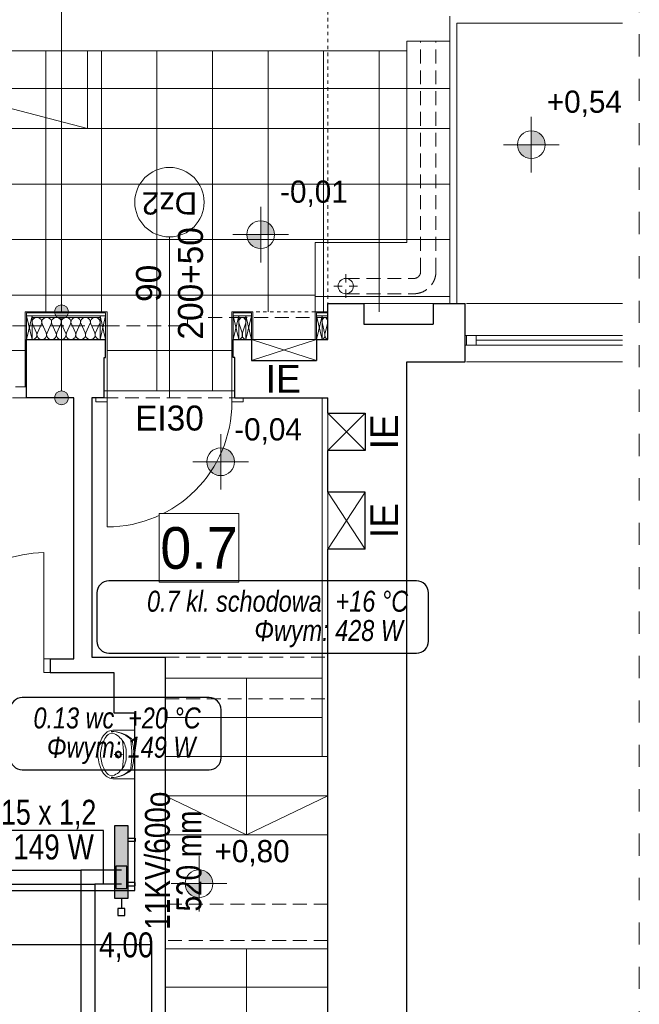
# Model space of a CAD drawing. Extents: x -440864 to -355682, y 13652 to 155872.
# Tile 40 of 179: x -417484 to -413019, y 32302 to 39398. Entities that reach past the tile are written whole.
import ezdxf
from ezdxf.lldxf.tags import DXFTag

# ---------------------------------------------------------------- set-up
doc = ezdxf.new("R2010")
doc.units = 0
doc.header["$MEASUREMENT"] = 0
doc.set_wipeout_variables(frame=1)
for name, pattern in [('Hidden Line', [50, 25, -25]), ('Krawędzie ukryte', [150, 100, -50]), ('Przerywana', [320, 160, -160])]:
    doc.linetypes.add(name, pattern=pattern)
for name, color, linetype in [('#podkład', 252, 'Continuous'), ('Arch ocieplenie', 252, 'Continuous'), ('Arch opisy', 252, 'Continuous'), ('INWENT RZĘDNE', 252, 'Continuous'), ('INWENT wyposarzenie', 252, 'Continuous'), ('IS_Armatura_podłączeniowa_grz._dolnozas.', 7, 'SOLID'), ('IS_Armatura_Therm', 7, 'SOLID'), ('IS_Grzejniki_Plan_rzut', 7, 'SOLID'), ('IS_Opisy_działek_Therm', 7, 'SOLID'), ('IS_Powrót', 5, 'DASH'), ('IS_Text_Armatury_Therm', 7, 'Continuous'), ('IS_Text_Konstrukcji', 7, 'Continuous'), ('IS_Text_Odbiornikow_Therm', 7, 'Continuous'), ('IS_Zasilanie', 1, 'SOLID')]:
    doc.layers.add(name, color=color, linetype=linetype)
for name, color, linetype, lineweight in [('Arch drzwi_Nr_Pióra__10', 252, 'Continuous', 18), ('Arch ocieplenie_Nr_Pióra__44', 252, 'Continuous', 13), ('Arch opisy okien_Nr_Pióra__9', 252, 'Continuous', 13), ('Arch opisy_Nr_Pióra__21', 252, 'Continuous', 9), ('Arch opisy_Nr_Pióra__9', 252, 'Continuous', 13), ('Arch wykończenie_Nr_Pióra__81', 252, 'Continuous', 9), ('Arch wykończenie_Nr_Pióra__9', 252, 'Continuous', 13), ('Arch wymiary_Nr_Pióra__21', 252, 'Continuous', 9), ('INSTALACJA IE_Nr_Pióra__88', 252, 'Continuous', 20), ('INWENT DACH_Nr_Pióra__21', 252, 'Continuous', 9), ('INWENT OPISY_Nr_Pióra__21', 252, 'Continuous', 9), ('INWENT OPISY_Nr_Pióra__88', 252, 'Continuous', 20), ('INWENT OPISY_Nr_Pióra__9', 252, 'Continuous', 13), ('INWENT RZĘDNE_Nr_Pióra__21', 252, 'Continuous', 9), ('INWENT wyposarzenie_Nr_Pióra__21', 252, 'Continuous', 9), ('INWENT. DRZWI_Nr_Pióra__5', 252, 'Continuous', 13), ('INWENT. OKNA_Nr_Pióra__5', 252, 'Continuous', 13), ('INWENT.ŚCIANY_Nr_Pióra__1', 252, 'Continuous', 25), ('INWENT.ŚCIANY_Nr_Pióra__2', 252, 'Continuous', 13), ('INWENT.ŚCIANY_Nr_Pióra__21', 252, 'Continuous', 9), ('Istniejące schody_Nr_Pióra__21', 252, 'Continuous', 9), ('Istniejące schody_Nr_Pióra__5', 252, 'Continuous', 13), ('Istniejące stropy_Nr_Pióra__5', 252, 'Continuous', 13)]:
    doc.layers.add(name, color=color, linetype=linetype, lineweight=lineweight)
doc.styles.add('GENERATED_STYLE_10', font='arial.ttf')
doc.styles.add('GENERATED_STYLE_2', font='txt')
doc.styles.add('GENERATED_STYLE_3', font='txt')
doc.styles.add('GENERATED_STYLE_5', font='txt')
doc.styles.add('GENERATED_STYLE_6', font='txt')
doc.styles.get("Standard").update_dxf_attribs({"font": 'arial.ttf', "width": 0.8, "bigfont": 'BIGFONT.SHX'})
tags = doc.linetypes.add('DASH', pattern=[15, 10, -5]).pattern_tags.tags
tags[6:7] = [DXFTag(74, 4), DXFTag(75, 0), DXFTag(340, '0'), DXFTag(46, 0.0), DXFTag(50, 0.0), DXFTag(44, 0.0), DXFTag(45, 0.0)]
tags[4:5] = [DXFTag(74, 4), DXFTag(75, 0), DXFTag(340, '0'), DXFTag(46, 0.0), DXFTag(50, 0.0), DXFTag(44, 0.0), DXFTag(45, 0.0)]
tags = doc.linetypes.add('SOLID', pattern=[10, 10, 0]).pattern_tags.tags
tags[6:7] = [DXFTag(74, 4), DXFTag(75, 0), DXFTag(340, '0'), DXFTag(46, 0.0), DXFTag(50, 0.0), DXFTag(44, 0.0), DXFTag(45, 0.0)]
tags[4:5] = [DXFTag(74, 4), DXFTag(75, 0), DXFTag(340, '0'), DXFTag(46, 0.0), DXFTag(50, 0.0), DXFTag(44, 0.0), DXFTag(45, 0.0)]

# ---------------------------------------------------------------- blocks, each defined once
blk = doc.blocks.new('Izolacja cieplna 14_31', base_point=(-417394.9, 37092.6))
at = {"layer": 'Arch ocieplenie_Nr_Pióra__44', "linetype": 'Continuous'}
for p, q in [((-417392, 37204.9), (-417362.9, 37140.3)), ((-417357, 37140.3), (-417327.9, 37204.9)), ((-417322, 37204.9), (-417292.9, 37140.3)), ((-417287, 37140.3), (-417257.9, 37204.9)), ((-417252, 37204.9), (-417222.9, 37140.3)), ((-417217, 37140.3), (-417187.9, 37204.9)), ((-417182, 37204.9), (-417152.9, 37140.3)), ((-417147, 37140.3), (-417117.9, 37204.9)), ((-417112, 37204.9), (-417082.9, 37140.3)), ((-417077, 37140.3), (-417047.9, 37204.9)), ((-417042, 37204.9), (-417012.9, 37140.3)), ((-417007, 37140.3), (-416977.9, 37204.9)), ((-416972, 37204.9), (-416942.9, 37140.3)), ((-416937, 37140.3), (-416907.9, 37204.9))]:
    blk.add_line(p, q, dxfattribs=at)
for centre, start_param, end_param in [((-417359.9, 37218.6), 5.870392, 9.837571), ((-417289.9, 37218.6), 5.870392, 9.837571), ((-417219.9, 37218.6), 5.870392, 9.837571), ((-417149.9, 37218.6), 5.870392, 9.837571), ((-417079.9, 37218.6), 5.870392, 9.837571), ((-417009.9, 37218.6), 5.870392, 9.837571), ((-416939.9, 37218.6), 5.870392, 9.837571), ((-417394.9, 37126.6), 4.712389, 6.695979), ((-417324.9, 37126.6), 2.7288, 6.695979), ((-417254.9, 37126.6), 2.7288, 6.695979), ((-417184.9, 37126.6), 2.7288, 6.695979), ((-417114.9, 37126.6), 2.7288, 6.695979), ((-417044.9, 37126.6), 2.7288, 6.695979), ((-416974.9, 37126.6), 2.7288, 6.695979), ((-416904.9, 37126.6), 2.7288, 4.712389)]:
    blk.add_ellipse(centre, major_axis=(35, 0), ratio=0.97225, start_param=start_param, end_param=end_param, dxfattribs=at)
blk = doc.blocks.new('Izolacja cieplna 14_32', base_point=(-415904.9, 37092.6))
at = {"layer": 'Arch ocieplenie_Nr_Pióra__44', "linetype": 'Continuous'}
for p, q in [((-415902.8, 37204.9), (-415882, 37140.3)), ((-415877.8, 37140.3), (-415857, 37204.9))]:
    blk.add_line(p, q, dxfattribs=at)
for centre, start_param, end_param in [((-415879.9, 37218.6), 4.299595, 8.266775), ((-415904.9, 37126.6), 3.141593, 5.125182), ((-415854.9, 37126.6), 1.158004, 3.141593)]:
    blk.add_ellipse(centre, major_axis=(0, 34), ratio=0.734674, start_param=start_param, end_param=end_param, dxfattribs=at)
blk = doc.blocks.new('Izolacja cieplna 14_33', base_point=(-415304.9, 37092.6))
at = {"layer": 'Arch ocieplenie_Nr_Pióra__44', "linetype": 'Continuous'}
for p, q in [((-415303.3, 37204.9), (-415286.6, 37140.3)), ((-415283.3, 37140.3), (-415266.6, 37204.9))]:
    blk.add_line(p, q, dxfattribs=at)
for centre, start_param, end_param in [((-415284.9, 37218.6), 4.299595, 8.266775), ((-415304.9, 37126.6), 3.141593, 5.125182), ((-415264.9, 37126.6), 1.158004, 3.141593)]:
    blk.add_ellipse(centre, major_axis=(0, 34), ratio=0.587743, start_param=start_param, end_param=end_param, dxfattribs=at)
blk = doc.blocks.new('Symbol Umywalka 14_250', base_point=(-416920.7, 33927.6))
at = {"layer": 'INWENT wyposarzenie_Nr_Pióra__21', "linetype": 'Continuous'}
for p, q in [((-416654.9, 34277.6), (-416803, 34277.6)), ((-416654.9, 33927.6), (-416654.9, 34277.6)), ((-416773.8, 34132), (-416773.8, 34113.3)), ((-416654.9, 34157.7), (-416654.9, 34047.5)), ((-416784.6, 34102.5), (-416803.2, 34102.5)), ((-416773.8, 34091.7), (-416773.8, 34073.1)), ((-416744.3, 34102.5), (-416763, 34102.5)), ((-416654.9, 33927.6), (-416803, 33927.6))]:
    blk.add_line(p, q, dxfattribs=at)
for radius in [22.7, 16.2]:
    blk.add_circle((-416773.8, 34102.5), radius, dxfattribs=at)
for centre, radius, start, end in [((-416806.9, 34188.7), 89, 87.54482, 141.25458), ((-416633.1, 34093.7), 287.9, 153.7403, 175.79476), ((-416708.5, 34117.8), 189.9, 140.71494, 170.00224), ((-416768.6, 34158.2), 137.9, 141.31519, 152.84286), ((-416815.8, 34203.7), 52.5, 86.06939, 139.19839), ((-416822.2, 34048.5), 220.1, 50.74225, 90.98472), ((-416823.3, 34070.8), 197.8, 48.60196, 90.75418), ((-416869.5, 34111), 156, 32.84422, 68.44807), ((-417374.9, 34102.6), 638.3, 351.17345, 8.82043), ((-416711.9, 34197.3), 29.2, 7.90792, 48.60197), ((-417423.7, 34098.4), 747.9, 0.32245, 7.90792), ((-416701.3, 34196.3), 29.2, 12.77149, 50.74225), ((-417100.1, 34105.9), 438.1, 359.56719, 12.77149), ((-416696, 34102.6), 205.2, 166.43339, 193.56661), ((-416872, 34115.1), 156, 355.39402, 31.05606), ((-416745.7, 34102.6), 175, 175.98758, 184.01242), ((-416633.1, 34111.5), 287.9, 184.20524, 206.2597), ((-416872, 34090.1), 156, 328.94394, 4.60598), ((-417423.7, 34106), 747.9, 352.16955, 359.75502), ((-417100.1, 34098.9), 438.1, 347.30598, 0.51028), ((-416708.5, 34087.4), 189.9, 189.99776, 219.28506), ((-416869.5, 34094.3), 156, 291.55193, 327.15578), ((-416711.7, 34008), 29.2, 311.47551, 352.16955), ((-416701.2, 34009), 29.2, 309.33522, 347.30598), ((-416768.6, 34047), 137.9, 207.15714, 218.68481), ((-416806.9, 34016.6), 89, 218.74542, 272.45518), ((-416815.8, 34001.5), 52.5, 220.80161, 273.93061), ((-416822.2, 34156.7), 220.1, 269.09275, 309.33522), ((-416823.4, 34134.4), 197.8, 269.32329, 311.47551)]:
    blk.add_arc(centre, radius, start, end, dxfattribs=at)
blk = doc.blocks.new('Koty wysokościowe_1', base_point=(-416035.9, 36211.7))
at = {"layer": 'INWENT RZĘDNE_Nr_Pióra__21', "linetype": 'Continuous'}
for points in [[(-416035.9, 36211.7), (-415935.9, 36211.7), (-415943.5, 36249.9), (-415965.2, 36282.4), (-415997.7, 36304.1), (-416035.9, 36311.7)], [(-416035.9, 36211.7), (-416135.9, 36211.7), (-416128.3, 36173.4), (-416106.6, 36141), (-416074.2, 36119.3), (-416035.9, 36111.7)]]:
    blk.add_hatch(color=256, dxfattribs=at).paths.add_polyline_path(points, flags=0)
for p, q in [((-416035.9, 36011.7), (-416035.9, 36411.7)), ((-416235.9, 36211.7), (-415835.9, 36211.7))]:
    blk.add_line(p, q, dxfattribs=at)
blk.add_circle((-416035.9, 36211.7), 100, dxfattribs=at)
at = {"layer": 'INWENT RZĘDNE_Nr_Pióra__21', "insert": (-415938.3, 36335.8), "char_height": 160, "attachment_point": 7, "style": 'GENERATED_STYLE_2'}
blk.add_mtext('{-0,04}', dxfattribs=at)
blk = doc.blocks.new('Koty wysokościowe_2', base_point=(-416192.1, 33171.7))
at = {"layer": 'INWENT RZĘDNE_Nr_Pióra__21', "linetype": 'Continuous'}
for points in [[(-416192.1, 33171.7), (-416092.1, 33171.7), (-416099.7, 33210), (-416121.3, 33242.5), (-416153.8, 33264.1), (-416192.1, 33271.7)], [(-416192.1, 33171.7), (-416292.1, 33171.7), (-416284.4, 33133.5), (-416262.8, 33101), (-416230.3, 33079.4), (-416192.1, 33071.7)]]:
    blk.add_hatch(color=256, dxfattribs=at).paths.add_polyline_path(points, flags=0)
for p, q in [((-416192.1, 32971.7), (-416192.1, 33371.7)), ((-416392.1, 33171.7), (-415992.1, 33171.7))]:
    blk.add_line(p, q, dxfattribs=at)
blk.add_circle((-416192.1, 33171.7), 100, dxfattribs=at)
at = {"layer": 'INWENT RZĘDNE_Nr_Pióra__21', "insert": (-416080.3, 33296.1), "char_height": 160, "attachment_point": 7, "style": 'GENERATED_STYLE_2'}
blk.add_mtext('{+0,80}', dxfattribs=at)
blk = doc.blocks.new('Koty wysokościowe_3', base_point=(-415747.3, 37848.8))
at = {"layer": 'INWENT RZĘDNE_Nr_Pióra__21', "linetype": 'Continuous'}
for points in [[(-415747.3, 37848.8), (-415647.3, 37848.8), (-415654.9, 37887.1), (-415676.6, 37919.5), (-415709, 37941.2), (-415747.3, 37948.8)], [(-415747.3, 37848.8), (-415847.3, 37848.8), (-415839.7, 37810.6), (-415818, 37778.1), (-415785.6, 37756.4), (-415747.3, 37748.8)]]:
    blk.add_hatch(color=256, dxfattribs=at).paths.add_polyline_path(points, flags=0)
for p, q in [((-415747.3, 37648.8), (-415747.3, 38048.8)), ((-415947.3, 37848.8), (-415547.3, 37848.8))]:
    blk.add_line(p, q, dxfattribs=at)
blk.add_circle((-415747.3, 37848.8), 100, dxfattribs=at)
at = {"layer": 'INWENT RZĘDNE_Nr_Pióra__21', "insert": (-415607.7, 38048.8), "char_height": 160, "attachment_point": 7, "style": 'GENERATED_STYLE_2'}
blk.add_mtext('{-0,01}', dxfattribs=at)
blk = doc.blocks.new('Koty wysokościowe_11', base_point=(-413797.6, 38497))
at = {"layer": 'INWENT RZĘDNE_Nr_Pióra__21', "linetype": 'Continuous'}
for points in [[(-413797.6, 38497), (-413697.6, 38497), (-413705.2, 38535.2), (-413726.9, 38567.7), (-413759.3, 38589.4), (-413797.6, 38597)], [(-413797.6, 38497), (-413897.6, 38497), (-413890, 38458.7), (-413868.3, 38426.3), (-413835.8, 38404.6), (-413797.6, 38397)]]:
    blk.add_hatch(color=256, dxfattribs=at).paths.add_polyline_path(points, flags=0)
for p, q in [((-413797.6, 38297), (-413797.6, 38697)), ((-413997.6, 38497), (-413597.6, 38497))]:
    blk.add_line(p, q, dxfattribs=at)
blk.add_circle((-413797.6, 38497), 100, dxfattribs=at)
at = {"layer": 'INWENT RZĘDNE_Nr_Pióra__21', "insert": (-413685.8, 38697), "char_height": 160, "attachment_point": 7, "style": 'GENERATED_STYLE_2'}
blk.add_mtext('{+0,54}', dxfattribs=at)
blk = doc.blocks.new('Linia_58', base_point=(-417183.4, 36672.6))
at = {"layer": 'Arch opisy_Nr_Pióra__21', "linetype": 'Continuous'}
for points in [[(-417133.4, 37292.6), (-417137.2, 37311.7), (-417148, 37328), (-417164.2, 37338.8), (-417183.4, 37342.6), (-417202.5, 37338.8), (-417218.7, 37328), (-417229.6, 37311.7), (-417233.4, 37292.6), (-417229.6, 37273.5), (-417218.7, 37257.3), (-417202.5, 37246.4), (-417183.4, 37242.6), (-417164.2, 37246.4), (-417148, 37257.3), (-417137.2, 37273.5)], [(-417133.4, 36672.6), (-417137.2, 36691.7), (-417148, 36708), (-417164.2, 36718.8), (-417183.4, 36722.6), (-417202.5, 36718.8), (-417218.7, 36708), (-417229.6, 36691.7), (-417233.4, 36672.6), (-417229.6, 36653.5), (-417218.7, 36637.3), (-417202.5, 36626.4), (-417183.4, 36622.6), (-417164.2, 36626.4), (-417148, 36637.3), (-417137.2, 36653.5)]]:
    blk.add_hatch(color=256, dxfattribs=at).paths.add_polyline_path(points, flags=0)
blk.add_line((-417183.4, 36722.6), (-417183.4, 37242.6), dxfattribs=at)
for centre in [(-417183.4, 37292.6), (-417183.4, 36672.6)]:
    blk.add_circle(centre, 50, dxfattribs=at)
blk = doc.blocks.new('Linia_59', base_point=(-417183.4, 37292.6))
at = {"layer": 'Arch opisy_Nr_Pióra__21', "linetype": 'Continuous'}
blk.add_line((-417183.4, 37292.6), (-417183.4, 39802.4), dxfattribs=at)
blk.add_circle((-417183.4, 40102.4), 300, dxfattribs=at)
blk = doc.blocks.new('parter')
at = {"layer": 'Arch drzwi_Nr_Pióra__10', "color": 252, "linetype": 'Continuous'}
for p, q in [((-417434.9, 36752.6), (-417514.9, 36752.6)), ((-416854.9, 36722.6), (-416874.9, 36722.6)), ((-416854.9, 36642.6), (-416854.9, 36722.6)), ((-415954.9, 36722.6), (-415954.9, 36642.6)), ((-415934.9, 36722.6), (-415954.9, 36722.6)), ((-417434.9, 36672.6), (-417514.9, 36672.6)), ((-416934.9, 36642.6), (-416934.9, 36672.6)), ((-416934.9, 36642.6), (-416854.9, 36642.6)), ((-416854.9, 36642.6), (-416854.9, 35742.6)), ((-415954.9, 36642.6), (-415874.9, 36642.6)), ((-415874.9, 36672.6), (-415874.9, 36642.6))]:
    blk.add_line(p, q, dxfattribs=at)
blk.add_arc((-416854.9, 36642.6), 900, 270, 0, dxfattribs=at)
at = {"layer": 'Arch opisy_Nr_Pióra__9', "color": 252, "linetype": 'Continuous'}
blk.add_line((-416404.9, 37832.6), (-416404.9, 36672.6), dxfattribs=at)
blk.add_circle((-416404.9, 38082.6), 250, dxfattribs=at)
at = {"layer": 'Arch wykończenie_Nr_Pióra__81', "color": 252, "linetype": 'Continuous'}
for p, q in [((-417294.9, 39172.6), (-417294.9, 37292.6)), ((-416894.9, 39172.6), (-416894.9, 37292.6)), ((-416494.9, 39172.6), (-416494.9, 36722.6)), ((-416094.9, 39172.6), (-416094.9, 36722.6)), ((-415694.9, 39172.6), (-415694.9, 37292.6)), ((-415294.9, 39172.6), (-415294.9, 37292.6)), ((-414894.9, 39172.6), (-414894.9, 37292.6)), ((-414384.9, 38902.6), (-414694.9, 38902.6)), ((-414384.9, 38212.6), (-419874.9, 38212.6)), ((-414384.9, 37812.6), (-419874.9, 37812.6)), ((-415354.9, 37412.6), (-419874.9, 37412.6)), ((-417444.9, 37012.6), (-418874.9, 37012.6)), ((-415954.9, 37012.6), (-416854.9, 37012.6)), ((-416854.9, 36722.6), (-415954.9, 36722.6))]:
    blk.add_line(p, q, dxfattribs=at)
at = {"layer": 'Arch wykończenie_Nr_Pióra__9', "color": 252, "linetype": 'Continuous'}
for p, q in [((-417444.9, 37292.6), (-417444.9, 36752.6)), ((-416854.9, 37292.6), (-417444.9, 37292.6)), ((-416864.9, 37284.6), (-417434.9, 37284.6)), ((-417434.9, 37284.6), (-417434.9, 37092.6)), ((-416864.9, 37262.6), (-417434.9, 37262.6)), ((-417434.9, 37092.6), (-417434.9, 37262.6)), ((-417434.9, 37262.6), (-417394.9, 37262.6)), ((-417434.9, 37092.6), (-417394.9, 37262.6)), ((-417394.9, 37092.6), (-417434.9, 37262.6)), ((-417394.9, 37262.6), (-417394.9, 37092.6)), ((-416904.9, 37252.6), (-417394.9, 37252.6)), ((-416904.9, 37092.6), (-416904.9, 37262.6)), ((-416904.9, 37262.6), (-416864.9, 37262.6)), ((-416904.9, 37092.6), (-416864.9, 37262.6)), ((-416864.9, 37092.6), (-416904.9, 37262.6)), ((-416864.9, 37284.6), (-416864.9, 37092.6)), ((-416864.9, 37262.6), (-416864.9, 37092.6)), ((-416854.9, 37292.6), (-416854.9, 36722.6)), ((-415954.9, 37292.6), (-415954.9, 36722.6)), ((-415804.9, 37292.6), (-415954.9, 37292.6)), ((-415944.9, 37284.6), (-415944.9, 37092.6)), ((-415814.9, 37284.6), (-415944.9, 37284.6)), ((-415814.9, 37262.6), (-415944.9, 37262.6)), ((-415944.9, 37092.6), (-415944.9, 37262.6)), ((-415944.9, 37262.6), (-415904.9, 37262.6)), ((-415944.9, 37092.6), (-415904.9, 37262.6)), ((-415904.9, 37092.6), (-415944.9, 37262.6)), ((-415904.9, 37262.6), (-415904.9, 37092.6)), ((-415854.9, 37252.6), (-415904.9, 37252.6)), ((-415854.9, 37092.6), (-415854.9, 37262.6)), ((-415854.9, 37262.6), (-415814.9, 37262.6)), ((-415854.9, 37092.6), (-415814.9, 37262.6)), ((-415814.9, 37092.6), (-415854.9, 37262.6)), ((-415814.9, 37262.6), (-415814.9, 37284.6)), ((-415814.9, 37262.6), (-415814.9, 37092.6)), ((-415804.9, 37092.6), (-415804.9, 37292.6)), ((-415264.9, 37292.6), (-415354.9, 37292.6)), ((-415354.9, 37292.6), (-415354.9, 37092.6)), ((-415264.9, 37284.6), (-415344.9, 37284.6)), ((-415344.9, 37284.6), (-415344.9, 37262.6)), ((-415264.9, 37262.6), (-415344.9, 37262.6)), ((-415344.9, 37092.6), (-415344.9, 37262.6)), ((-415344.9, 37262.6), (-415304.9, 37262.6)), ((-415344.9, 37092.6), (-415304.9, 37262.6)), ((-415304.9, 37092.6), (-415344.9, 37262.6)), ((-415304.9, 37262.6), (-415304.9, 37092.6)), ((-415264.9, 37252.6), (-415304.9, 37252.6)), ((-417394.9, 37092.6), (-417434.9, 37092.6)), ((-416864.9, 37092.6), (-416904.9, 37092.6)), ((-415904.9, 37092.6), (-415944.9, 37092.6)), ((-415814.9, 37092.6), (-415854.9, 37092.6)), ((-415304.9, 37092.6), (-415344.9, 37092.6))]:
    blk.add_line(p, q, dxfattribs=at)
at = {"layer": 'Arch wykończenie_Nr_Pióra__9', "color": 252, "linetype": 'Hidden Line'}
blk.add_line((-415354.9, 37292.6), (-415804.9, 37292.6), dxfattribs=at)
at = {"layer": 'Arch wymiary_Nr_Pióra__21', "color": 252, "linetype": 'Hidden Line'}
blk.add_line((-415264.9, 41960.4), (-415264.9, 37352.6), dxfattribs=at)
at = {"layer": 'INSTALACJA IE_Nr_Pióra__88', "color": 252, "linetype": 'Continuous'}
for p, q in [((-415814.9, 37092.6), (-415814.9, 36942.6)), ((-415344.9, 37092.6), (-415814.9, 37092.6)), ((-415344.9, 36942.6), (-415814.9, 37092.6)), ((-415814.9, 36942.6), (-415344.9, 37092.6)), ((-415344.9, 36942.6), (-415344.9, 37092.6)), ((-415814.9, 36942.6), (-415344.9, 36942.6)), ((-415264.9, 36292.6), (-415264.9, 36562.6)), ((-415264.9, 36562.6), (-414994.9, 36562.6)), ((-414994.9, 36562.6), (-415264.9, 36292.6)), ((-415264.9, 36562.6), (-414994.9, 36292.6)), ((-414994.9, 36562.6), (-414994.9, 36292.6)), ((-414994.9, 36292.6), (-415264.9, 36292.6)), ((-415264.9, 35582.6), (-415264.9, 35992.6)), ((-415264.9, 35992.6), (-414994.9, 35992.6)), ((-415264.9, 35582.6), (-414994.9, 35992.6)), ((-415264.9, 35992.6), (-414994.9, 35582.6)), ((-414994.9, 35992.6), (-414994.9, 35582.6)), ((-414994.9, 35582.6), (-415264.9, 35582.6))]:
    blk.add_line(p, q, dxfattribs=at)
at = {"layer": 'INWENT DACH_Nr_Pióra__21', "color": 252, "linetype": 'Krawędzie ukryte'}
for p, q in [((-414594.9, 37582.6), (-414594.9, 39242.6)), ((-414484.9, 37582.6), (-414484.9, 39242.6)), ((-415134.9, 37532.6), (-414644.9, 37532.6)), ((-415134.9, 37422.6), (-414644.9, 37422.6))]:
    blk.add_line(p, q, dxfattribs=at)
at = {"layer": 'INWENT DACH_Nr_Pióra__21', "color": 252, "linetype": 'Continuous'}
for p, q in [((-415134.9, 37502.6), (-415134.9, 37562.6)), ((-415159.9, 37477.6), (-415219.9, 37477.6)), ((-415109.9, 37477.6), (-415049.9, 37477.6)), ((-415134.9, 37452.6), (-415134.9, 37392.6))]:
    blk.add_line(p, q, dxfattribs=at)
blk.add_circle((-415134.9, 37477.6), 55, dxfattribs=at)
at = {"layer": 'INWENT DACH_Nr_Pióra__21', "color": 252, "linetype": 'Krawędzie ukryte'}
for radius in [50, 160]:
    blk.add_arc((-414644.9, 37582.6), radius, 270, 0, dxfattribs=at)
at = {"layer": 'INWENT OPISY_Nr_Pióra__21', "color": 252, "linetype": 'Przerywana'}
blk.add_line((-413019.4, 15452.6), (-413019.4, 42373.7), dxfattribs=at)
at = {"layer": 'INWENT. DRZWI_Nr_Pióra__5', "color": 252, "linetype": 'Continuous'}
for p, q in [((-417309.9, 34792.6), (-417309.9, 35557.6)), ((-417264.9, 34792.6), (-417309.9, 34792.6)), ((-417309.9, 34792.6), (-417309.9, 34692.6)), ((-417309.9, 34692.6), (-417264.9, 34692.6))]:
    blk.add_line(p, q, dxfattribs=at)
blk.add_arc((-417309.9, 34792.6), 765, 90, 180, dxfattribs=at)
at = {"layer": 'INWENT. OKNA_Nr_Pióra__5', "color": 252, "linetype": 'Continuous'}
for p, q in [((-414273.9, 37122.6), (-413139.4, 37122.6)), ((-414264.9, 37122.6), (-414264.9, 37052.6)), ((-414194.9, 37122.6), (-414194.9, 37052.6)), ((-414273.9, 37052.6), (-413139.4, 37052.6)), ((-414194.9, 37087.6), (-413139.4, 37087.6))]:
    blk.add_line(p, q, dxfattribs=at)
at = {"layer": 'INWENT.ŚCIANY_Nr_Pióra__1', "color": 252, "linetype": 'Continuous'}
for p, q in [((-415264.9, 37092.6), (-415264.9, 37352.6)), ((-415264.9, 37352.6), (-415004.9, 37352.6)), ((-415004.9, 37352.6), (-415004.9, 37202.6)), ((-414504.9, 37352.6), (-414504.9, 37202.6)), ((-414504.9, 37352.6), (-414273.9, 37352.6)), ((-414273.9, 36932.6), (-414273.9, 37352.6)), ((-415004.9, 37202.6), (-414504.9, 37202.6)), ((-417434.9, 36672.6), (-417434.9, 37092.6)), ((-417434.9, 37092.6), (-416864.9, 37092.6)), ((-416864.9, 36962.6), (-416864.9, 37092.6)), ((-415944.9, 36962.6), (-415944.9, 37092.6)), ((-415944.9, 37092.6), (-415814.9, 37092.6)), ((-415814.9, 37092.6), (-415814.9, 36942.6)), ((-415344.9, 37092.6), (-415344.9, 36942.6)), ((-415344.9, 37092.6), (-415264.9, 37092.6)), ((-416874.9, 36672.6), (-416874.9, 36962.6)), ((-416874.9, 36962.6), (-416864.9, 36962.6)), ((-415934.9, 36962.6), (-415944.9, 36962.6)), ((-415934.9, 36672.6), (-415934.9, 36962.6)), ((-415814.9, 36942.6), (-415344.9, 36942.6)), ((-414694.9, 23142.6), (-414694.9, 36932.6)), ((-414694.9, 36932.6), (-414273.9, 36932.6)), ((-417094.9, 36672.6), (-417434.9, 36672.6)), ((-417094.9, 34792.6), (-417094.9, 36672.6)), ((-416874.9, 36672.6), (-416964.9, 36672.6)), ((-416964.9, 36672.6), (-416964.9, 34802.6)), ((-415934.9, 36672.6), (-415264.9, 36672.6)), ((-415264.9, 36562.6), (-415264.9, 36672.6)), ((-415264.9, 36562.6), (-414994.9, 36562.6)), ((-414994.9, 36562.6), (-414994.9, 36292.6)), ((-414994.9, 36292.6), (-415264.9, 36292.6)), ((-415264.9, 35992.6), (-415264.9, 36292.6)), ((-414994.9, 35992.6), (-415264.9, 35992.6)), ((-414994.9, 35582.6), (-414994.9, 35992.6)), ((-415264.9, 31598), (-415264.9, 35582.6)), ((-414994.9, 35582.6), (-415264.9, 35582.6)), ((-417264.9, 34792.6), (-417264.9, 34692.6)), ((-417264.9, 34792.6), (-417094.9, 34792.6)), ((-416964.9, 34802.6), (-416434.9, 34802.6)), ((-416434.9, 34802.6), (-416434.9, 32090.3)), ((-417264.9, 34692.6), (-416804.9, 34692.6)), ((-416804.9, 34692.6), (-416804.9, 34402.6)), ((-416804.9, 34402.6), (-416654.9, 34402.6)), ((-416654.9, 33122.6), (-416654.9, 34402.6)), ((-418644.9, 33122.6), (-416654.9, 33122.6)), ((-420134.9, 32732.6), (-416534.9, 32732.6)), ((-416534.9, 32732.6), (-416534.9, 29942.6))]:
    blk.add_line(p, q, dxfattribs=at)
at = {"layer": 'INWENT.ŚCIANY_Nr_Pióra__2', "color": 252, "linetype": 'Krawędzie ukryte'}
for p, q in [((-416274.9, 37252.6), (-416274.9, 37192.6)), ((-416274.9, 37252.6), (-415944.9, 37252.6)), ((-415944.9, 37252.6), (-415944.9, 37092.6)), ((-415944.9, 37252.6), (-415264.9, 37252.6)), ((-416864.9, 37192.6), (-417434.9, 37192.6)), ((-417434.9, 37092.6), (-417434.9, 37192.6)), ((-416864.9, 37092.6), (-416864.9, 37192.6)), ((-416864.9, 37192.6), (-416274.9, 37192.6))]:
    blk.add_line(p, q, dxfattribs=at)
at = {"layer": 'INWENT.ŚCIANY_Nr_Pióra__21', "color": 252, "linetype": 'Continuous'}
for p, q in [((-415004.9, 37352.6), (-414504.9, 37352.6)), ((-414264.9, 37352.6), (-413139.4, 37352.6)), ((-415814.9, 37092.6), (-415814.9, 37252.6)), ((-415344.9, 37092.6), (-415344.9, 37252.6)), ((-415814.9, 37092.6), (-415344.9, 37092.6)), ((-415814.9, 36942.6), (-415814.9, 37092.6)), ((-414264.9, 36932.6), (-413139.4, 36932.6)), ((-415304.9, 36672.6), (-415304.9, 34087.6)), ((-415264.9, 36292.6), (-415264.9, 36562.6)), ((-415264.9, 35582.6), (-415264.9, 35992.6))]:
    blk.add_line(p, q, dxfattribs=at)
at = {"layer": 'INWENT.ŚCIANY_Nr_Pióra__21', "color": 252, "linetype": 'Krawędzie ukryte'}
for p, q in [((-418884.9, 37192.6), (-417434.9, 37192.6)), ((-418884.9, 36672.6), (-417434.9, 36672.6)), ((-416874.9, 36672.6), (-415934.9, 36672.6))]:
    blk.add_line(p, q, dxfattribs=at)
at = {"layer": 'Istniejące schody_Nr_Pióra__21', "color": 252, "linetype": 'Continuous'}
for p, q in [((-414334.9, 37352.6), (-414334.9, 39372.6)), ((-414334.9, 39372.6), (-413139.4, 39372.6))]:
    blk.add_line(p, q, dxfattribs=at)
at = {"layer": 'Istniejące schody_Nr_Pióra__5', "color": 252, "linetype": 'Continuous'}
for p, q in [((-414384.9, 39242.6), (-414384.9, 39422.6)), ((-414694.9, 37792.6), (-414694.9, 39242.6)), ((-414694.9, 39242.6), (-414384.9, 39242.6)), ((-414384.9, 37352.6), (-414384.9, 39242.6)), ((-414694.9, 39172.6), (-419874.9, 39172.6)), ((-416994.9, 39172.6), (-416994.9, 38612.6)), ((-414694.9, 38902.6), (-419584.9, 38902.6)), ((-416994.9, 38612.6), (-418099.9, 38902.6)), ((-414694.9, 38612.6), (-419294.9, 38612.6)), ((-414694.9, 38612.6), (-414384.9, 38612.6)), ((-415354.9, 37402.6), (-415354.9, 37792.6)), ((-415354.9, 37792.6), (-414694.9, 37792.6)), ((-415354.9, 37252.6), (-415354.9, 37402.6)), ((-415354.9, 37402.6), (-414384.9, 37402.6)), ((-415304.9, 34652.6), (-416434.9, 34652.6)), ((-415849.9, 33522.6), (-415849.9, 34652.6)), ((-416434.9, 34370.1), (-415304.9, 34370.1)), ((-416434.9, 34087.6), (-415264.9, 34087.6)), ((-416434.9, 33805.1), (-415264.9, 33805.1)), ((-415849.9, 33522.6), (-416434.9, 33805.1)), ((-415849.9, 33522.6), (-415264.9, 33805.1)), ((-416434.9, 33522.6), (-415264.9, 33522.6)), ((-415264.9, 32702.6), (-416434.9, 32702.6)), ((-415849.9, 31874.1), (-415849.9, 32702.6)), ((-415264.9, 32426.5), (-416434.9, 32426.5))]:
    blk.add_line(p, q, dxfattribs=at)
at = {"layer": 'Istniejące stropy_Nr_Pióra__5', "color": 252, "linetype": 'Krawędzie ukryte'}
for p, q in [((-416434.9, 34802.6), (-415264.9, 34802.6)), ((-416434.9, 34502.6), (-415264.9, 34502.6)), ((-415264.9, 33022.6), (-416434.9, 33022.6)), ((-415264.9, 32762.6), (-416434.9, 32762.6))]:
    blk.add_line(p, q, dxfattribs=at)
at = {"layer": 'Arch ocieplenie', "color": 252, "linetype": 'Continuous', "lineweight": 13}
for name, p in [('Izolacja cieplna 14_31', (-417394.9, 37092.6)), ('Izolacja cieplna 14_32', (-415904.9, 37092.6)), ('Izolacja cieplna 14_33', (-415304.9, 37092.6))]:
    blk.add_blockref(name, p, dxfattribs=at)
at = {"layer": 'Arch opisy', "color": 252, "linetype": 'Continuous'}
for name, p in [('Linia_59', (-417183.4, 37292.6)), ('Linia_58', (-417183.4, 36672.6))]:
    blk.add_blockref(name, p, dxfattribs=at)
at = {"layer": 'INWENT RZĘDNE', "color": 252}
for name, p in [('Koty wysokościowe_11', (-413797.6, 38497)), ('Koty wysokościowe_3', (-415747.3, 37848.8)), ('Koty wysokościowe_1', (-416035.9, 36211.7)), ('Koty wysokościowe_2', (-416192.1, 33171.7))]:
    blk.add_blockref(name, p, dxfattribs=at)
at = {"layer": 'INWENT wyposarzenie', "color": 252, "linetype": 'Continuous', "lineweight": 13}
blk.add_blockref('Symbol Umywalka 14_250', (-416920.7, 33927.6), dxfattribs=at)
at = {"layer": 'Arch opisy okien_Nr_Pióra__9', "color": 252, "linetype": 'Continuous', "insert": (-416404.9, 37993.5), "char_height": 160, "attachment_point": 2, "rotation": 180, "style": 'GENERATED_STYLE_10'}
blk.add_mtext('{Dz2}', dxfattribs=at)
at = {"layer": 'INWENT OPISY_Nr_Pióra__88', "color": 252, "linetype": 'Continuous', "insert": (-415584.9, 36910.1), "char_height": 200, "attachment_point": 2, "style": 'GENERATED_STYLE_5'}
blk.add_mtext('{IE}', dxfattribs=at)
at = {"layer": 'INWENT OPISY_Nr_Pióra__88', "color": 252, "linetype": 'Continuous', "char_height": 200, "attachment_point": 2, "rotation": 90, "style": 'GENERATED_STYLE_5'}
for insert in [(-414957.1, 36427.6), (-414957.1, 35787.6)]:
    blk.add_mtext('{IE}', dxfattribs=dict(at, insert=insert))
at = {"layer": 'INWENT OPISY_Nr_Pióra__9', "color": 252, "linetype": 'Continuous', "insert": (-416645.8, 37497.6), "char_height": 180, "width": 1346.334, "attachment_point": 2, "rotation": 90, "line_spacing_factor": 1.007146, "style": 'GENERATED_STYLE_6'}
blk.add_mtext('{90\\P200+50}', dxfattribs=at)
at = {"layer": 'INWENT OPISY_Nr_Pióra__9', "color": 252, "linetype": 'Continuous', "insert": (-416404.9, 36617), "char_height": 180, "attachment_point": 2, "style": 'GENERATED_STYLE_6'}
blk.add_mtext('{EI30}', dxfattribs=at)
at = {"color": 252, "linetype": 'Continuous', "ltscale": 1670844.897716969}
blk.add_wipeout([(-416480.1, 35838.7), (-415904.1, 35838.7), (-415904.1, 35344.6), (-416480.1, 35344.6)], dxfattribs=at).dxf.layer = 'INWENT OPISY_Nr_Pióra__21'
at = {"layer": 'INWENT OPISY_Nr_Pióra__21', "color": 252, "linetype": 'Continuous', "flags": 128}
blk.add_lwpolyline([(-416480.1, 35838.7), (-415904.1, 35838.7), (-415904.1, 35344.6), (-416480.1, 35344.6)], close=True, dxfattribs=at)
at = {"layer": 'INWENT OPISY_Nr_Pióra__21', "color": 252, "linetype": 'Continuous', "insert": (-416192.1, 35436.5), "char_height": 300, "attachment_point": 8, "style": 'GENERATED_STYLE_3'}
blk.add_mtext('{0.7 }', dxfattribs=at)

msp = doc.modelspace()

# ---------------------------------------------------------------- block references
at = {"layer": '#podkład', "color": 3, "lineweight": 50}
msp.add_blockref('parter', (0, 0), dxfattribs=at)

# ---------------------------------------------------------------- next in the draw order: hatches: boundary and pattern name
at = {"layer": 'IS_Grzejniki_Plan_rzut', "ltscale": 10}
msp.add_hatch(color=253, dxfattribs=at).paths.add_polyline_path([(-416701.6, 33067.7), (-416701.6, 33587.7), (-416801.6, 33587.7), (-416801.6, 33067.7)])

# ---------------------------------------------------------------- next in the draw order: linework, layer by layer
at = {"layer": 'IS_Armatura_podłączeniowa_grz._dolnozas.', "ltscale": 10}
for p, q in [((-416711.6, 33297.7), (-416791.6, 33297.7)), ((-416791.6, 33297.7), (-416791.6, 33137.7)), ((-416711.6, 33137.7), (-416711.6, 33297.7)), ((-416791.6, 33137.7), (-416711.6, 33137.7)), ((-416711.6, 33137.7), (-416711.6, 33137.7))]:
    msp.add_line(p, q, dxfattribs=at)
at = {"layer": 'IS_Armatura_Therm', "lineweight": 30, "ltscale": 10}
for p, q in [((-416751.6, 33067.7), (-416751.6, 32992.7)), ((-416776.6, 32992.7), (-416776.6, 32942.7)), ((-416726.6, 32992.7), (-416776.6, 32992.7)), ((-416776.6, 32942.7), (-416726.6, 32942.7)), ((-416726.6, 32942.7), (-416726.6, 32992.7))]:
    msp.add_line(p, q, dxfattribs=at)
at = {"layer": 'IS_Grzejniki_Plan_rzut', "ltscale": 10}
for p, q in [((-416701.6, 33587.7), (-416801.6, 33587.7)), ((-416801.6, 33587.7), (-416801.6, 33067.7)), ((-416701.6, 33067.7), (-416701.6, 33587.7)), ((-416701.6, 33500.2), (-416651.6, 33500.2)), ((-416651.6, 33500.2), (-416651.6, 33475.2)), ((-416651.6, 33475.2), (-416701.6, 33475.2)), ((-416651.6, 33180.2), (-416701.6, 33180.2)), ((-416701.6, 33155.2), (-416651.6, 33155.2)), ((-416651.6, 33155.2), (-416651.6, 33180.2)), ((-416801.6, 33067.7), (-416701.6, 33067.7)), ((-416701.6, 33067.7), (-416701.6, 33067.7))]:
    msp.add_line(p, q, dxfattribs=at)
at = {"layer": 'IS_Opisy_działek_Therm', "ltscale": 10}
msp.add_line((-416880, 33554.8), (-417649.7, 33554.8), dxfattribs=at)
msp.add_lwpolyline([(-416880, 33167.7), (-416880, 33554.8)], dxfattribs=at)
at = {"layer": 'IS_Powrót', "lineweight": 30, "ltscale": 10}
for p, q in [((-418623.1, 33167.7), (-416942.8, 33167.7)), ((-416751.6, 33167.7), (-416942.8, 33167.7)), ((-416942.8, 33167.7), (-416942.8, 30002.8))]:
    msp.add_line(p, q, dxfattribs=at)
at = {"layer": 'IS_Text_Konstrukcji', "linetype": 'SOLID', "ltscale": 10}
for points in [[(-416841.4, 34833), (-414624.7, 34833, 0.414214), (-414538.1, 34919.7), (-414538.1, 35266.4, 0.414214), (-414624.7, 35353), (-416841.4, 35353, 0.414214), (-416928.1, 35266.4), (-416928.1, 34919.7, 0.414214), (-416841.4, 34833)], [(-417466, 33991.9), (-416119.4, 33991.9, 0.414214), (-416032.7, 34078.6), (-416032.7, 34425.3, 0.414214), (-416119.4, 34511.9), (-417466, 34511.9, 0.414214), (-417552.7, 34425.3), (-417552.7, 34078.6, 0.414214), (-417466, 33991.9)]]:
    msp.add_lwpolyline(points, format="xyb", dxfattribs=at)
at = {"layer": 'IS_Zasilanie', "lineweight": 30, "ltscale": 10}
for p, q in [((-418523.1, 33267.7), (-417042.8, 33267.7)), ((-416751.6, 33267.7), (-417042.8, 33267.7)), ((-417042.8, 33267.7), (-417042.8, 30073.3))]:
    msp.add_line(p, q, dxfattribs=at)

# ---------------------------------------------------------------- next in the draw order: texts
at = {"layer": 'IS_Opisy_działek_Therm', "ltscale": 10, "char_height": 180}
for s, insert, attachment_point in [('\\fArial|b0|i0;15 x 1,2', (-416931.8, 33562.5), 9), ('\\fArial|b0|i0;149 W', (-416949.7, 33526), 3)]:
    msp.add_mtext(s, dxfattribs=dict(at, insert=insert, attachment_point=attachment_point))
at = {"layer": 'IS_Opisy_działek_Therm', "color": 3, "lineweight": 50, "ltscale": 10, "char_height": 180, "rotation": 90}
for insert, attachment_point in [((-416907.1, 33047.7), 9), ((-416849.5, 33047.7), 3), ((-416832.1, 32592.7), 9), ((-416832.1, 32592.7), 9)]:
    msp.add_mtext('\\fArial|b0|i0;', dxfattribs=dict(at, insert=insert, attachment_point=attachment_point))
at = {"layer": 'IS_Text_Armatury_Therm', "linetype": 'SOLID', "ltscale": 10, "insert": (-416519.9, 32606.9), "char_height": 180, "attachment_point": 9}
msp.add_mtext('\\fArial|b0|i0;4,00  ', dxfattribs=at)
at = {"layer": 'IS_Text_Konstrukcji', "linetype": 'SOLID', "ltscale": 10, "char_height": 151.2}
for s, insert, attachment_point in [('\\fArial|b0|i1;0.7 kl. schodowa', (-415308.1, 35129), 9), ('\\fArial|b0|i1;+16 °C', (-415208.1, 35129), 7), ('\\fArial|b0|i1;Φwym: 428 W', (-415258.1, 35071.4), 2), ('\\fArial|b0|i1;0.13 wc', (-416802.7, 34287.9), 9), ('\\fArial|b0|i1;+20 °C', (-416702.7, 34287.9), 7), ('\\fArial|b0|i1;Φwym: 149 W', (-416752.7, 34230.3), 2)]:
    msp.add_mtext(s, dxfattribs=dict(at, insert=insert, attachment_point=attachment_point))
at = {"layer": 'IS_Text_Odbiornikow_Therm', "linetype": 'SOLID', "ltscale": 10, "char_height": 180, "rotation": 90}
for s, insert, attachment_point in [('\\fArial|b0|i0;11KV/600o', (-416399.5, 33834.9), 9), ('\\fArial|b0|i0;520 mm', (-416172.4, 32971.3), 7)]:
    msp.add_mtext(s, dxfattribs=dict(at, insert=insert, attachment_point=attachment_point))

doc.saveas('drawing.dxf')
